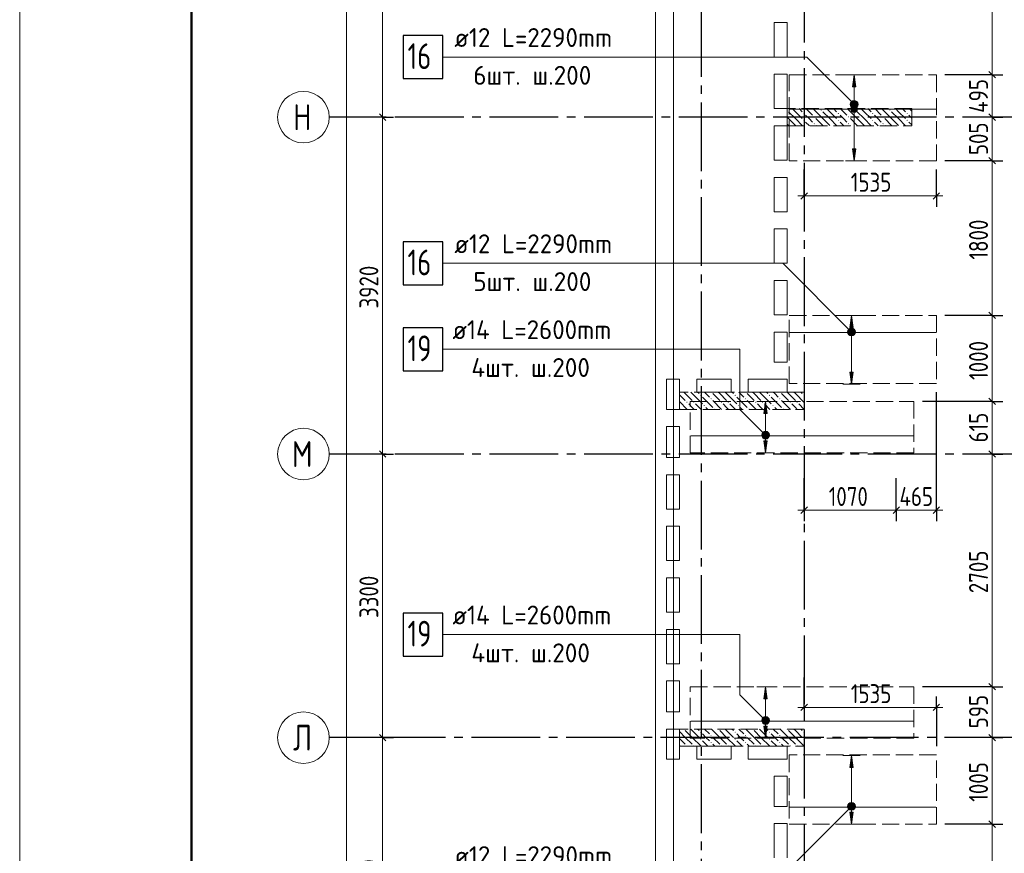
# Model space of a CAD drawing. Header units: millimetres. Extents: x 0 to 43617, y 0 to 59400.
# Tile 17 of 25: x 0 to 11451, y 37684 to 47385. Entities that reach past the tile are written whole.
import ezdxf

# ---------------------------------------------------------------- set-up
doc = ezdxf.new("R2010")
doc.units = ezdxf.units.MM
doc.linetypes.add('______2', pattern=[270, 200, -70])
doc.linetypes.add('______5', pattern=[1100, 800, -100, 100, -100])
for name, color, linetype, lineweight in [('Standard', 7, 'Continuous', 25), ('ДОП Верх по У', 7, 'Continuous', 25), ('ЖБ Перекрытие верхний уровень', 7, 'Continuous', 35), ('ЖБ Пилон', 7, 'Continuous', 35), ('Оси', 40, '______5', 18), ('Позиционная метка номер позиции', 7, 'Continuous', 13), ('Примечания', 7, 'Continuous', 25)]:
    doc.layers.add(name, color=color, linetype=linetype, lineweight=lineweight)
doc.styles.add('GOST 2.304-81', font='txt')
doc.styles.add('ISOCPEUR', font='txt')

msp = doc.modelspace()

# ---------------------------------------------------------------- hatches: boundary and pattern name
at = {"layer": 'ДОП Верх по У', "linetype": 'Continuous', "lineweight": 13, "transparency": 33554687}
for points in [[(9725, 46603), (9705, 46743), (9685, 46603)], [(9686, 46375), (9724, 46375), (9705, 46381)], [(9667, 46343), (9742, 46343), (9737, 46362)], [(9667, 46343), (9737, 46362), (9673, 46362)], [(9673, 46324), (9742, 46343), (9667, 46343)], [(9673, 46362), (9737, 46362), (9724, 46375)], [(9673, 46362), (9724, 46375), (9686, 46375)], [(9673, 46324), (9737, 46324), (9742, 46343)], [(9686, 46311), (9737, 46324), (9673, 46324)], [(9686, 46311), (9724, 46311), (9737, 46324)], [(9724, 46311), (9686, 46311), (9705, 46306)], [(9694, 43803), (9674, 43943), (9654, 43803)], [(9636, 43743), (9711, 43743), (9706, 43762)], [(9636, 43743), (9706, 43762), (9642, 43762)], [(9642, 43762), (9706, 43762), (9693, 43775)], [(9642, 43762), (9693, 43775), (9655, 43775)], [(9655, 43775), (9693, 43775), (9674, 43781)], [(9642, 43724), (9711, 43743), (9636, 43743)], [(9642, 43724), (9706, 43724), (9711, 43743)], [(9655, 43711), (9706, 43724), (9642, 43724)], [(9655, 43711), (9693, 43711), (9706, 43724)], [(9693, 43711), (9655, 43711), (9674, 43706)], [(8695, 42803), (8675, 42943), (8655, 42803)], [(8637, 42543), (8712, 42543), (8707, 42562)], [(8637, 42543), (8707, 42562), (8642, 42562)], [(8642, 42524), (8712, 42543), (8637, 42543)], [(8642, 42562), (8707, 42562), (8693, 42575)], [(8642, 42562), (8693, 42575), (8656, 42575)], [(8642, 42524), (8707, 42524), (8712, 42543)], [(8656, 42511), (8707, 42524), (8642, 42524)], [(8656, 42575), (8693, 42575), (8675, 42581)], [(8656, 42511), (8693, 42511), (8707, 42524)], [(8693, 42511), (8656, 42511), (8675, 42506)], [(8695, 39483), (8675, 39623), (8655, 39483)], [(8637, 39223), (8712, 39223), (8707, 39242)], [(8637, 39223), (8707, 39242), (8642, 39242)], [(8642, 39204), (8712, 39223), (8637, 39223)], [(8642, 39242), (8707, 39242), (8693, 39255)], [(8642, 39242), (8693, 39255), (8656, 39255)], [(8642, 39204), (8707, 39204), (8712, 39223)], [(8656, 39191), (8707, 39204), (8642, 39204)], [(8656, 39255), (8693, 39255), (8675, 39261)], [(8656, 39191), (8693, 39191), (8707, 39204)], [(8693, 39191), (8656, 39191), (8675, 39186)], [(9694, 38683), (9674, 38823), (9654, 38683)], [(9642, 38242), (9706, 38242), (9693, 38255)], [(9642, 38242), (9693, 38255), (9655, 38255)], [(9655, 38255), (9693, 38255), (9674, 38261)], [(9636, 38223), (9711, 38223), (9706, 38242)], [(9636, 38223), (9706, 38242), (9642, 38242)], [(9642, 38204), (9711, 38223), (9636, 38223)], [(9642, 38204), (9706, 38204), (9711, 38223)], [(9655, 38191), (9706, 38204), (9642, 38204)], [(9655, 38191), (9693, 38191), (9706, 38204)], [(9693, 38191), (9655, 38191), (9674, 38186)]]:
    msp.add_hatch(color=7, dxfattribs=at).paths.add_polyline_path(points)
for points in [[(9725, 45883), (9705, 45743), (9685, 45883)], [(9694, 43283), (9674, 43143), (9654, 43283)], [(8695, 42483), (8675, 42343), (8655, 42483)], [(8695, 39163), (8675, 39023), (8655, 39163)], [(9694, 38163), (9674, 38023), (9654, 38163)]]:
    msp.add_hatch(color=7, dxfattribs=at).paths.add_polyline_path(points, flags=16)
at = {"layer": 'ЖБ Пилон', "linetype": 'Continuous', "lineweight": 18, "transparency": 33554687}
for points in [[(8924, 46337), (8927, 46333), (8924, 46330)], [(9114, 46293), (9121, 46300), (9127, 46293), (9121, 46287)], [(9314, 46333), (9321, 46340), (9327, 46333), (9321, 46327)], [(9514, 46293), (9521, 46300), (9527, 46293), (9521, 46287)], [(9714, 46333), (9721, 46340), (9727, 46333), (9721, 46327)], [(9914, 46293), (9921, 46300), (9927, 46293), (9921, 46287)], [(10114, 46333), (10121, 46340), (10127, 46333), (10121, 46327)], [(10314, 46293), (10321, 46300), (10327, 46293), (10321, 46287)], [(9114, 46213), (9121, 46220), (9127, 46213), (9121, 46207)], [(9234, 46253), (9241, 46260), (9247, 46253), (9241, 46247)], [(9234, 46173), (9241, 46180), (9247, 46173), (9241, 46167)], [(9514, 46213), (9521, 46220), (9527, 46213), (9521, 46207)], [(9634, 46253), (9641, 46260), (9647, 46253), (9641, 46247)], [(9634, 46173), (9641, 46180), (9647, 46173), (9641, 46167)], [(9914, 46213), (9921, 46220), (9927, 46213), (9921, 46207)], [(10034, 46253), (10041, 46260), (10047, 46253), (10041, 46247)], [(10034, 46173), (10041, 46180), (10047, 46173), (10041, 46167)], [(10314, 46213), (10321, 46220), (10327, 46213), (10321, 46207)], [(7914, 43013), (7921, 43020), (7927, 43013), (7921, 43007)], [(8034, 42973), (8041, 42980), (8047, 42973), (8041, 42967)], [(8044, 43050), (8041, 43047), (8038, 43050)], [(8314, 43013), (8321, 43020), (8327, 43013), (8321, 43007)], [(8434, 42973), (8441, 42980), (8447, 42973), (8441, 42967)], [(8444, 43050), (8441, 43047), (8438, 43050)], [(8714, 43013), (8721, 43020), (8727, 43013), (8721, 43007)], [(8834, 42973), (8841, 42980), (8847, 42973), (8841, 42967)], [(8844, 43050), (8841, 43047), (8838, 43050)], [(9114, 43013), (9121, 43020), (9124, 43017), (9124, 43010), (9121, 43007)], [(7674, 42853), (7681, 42860), (7687, 42853), (7684, 42850), (7678, 42850)], [(7754, 42933), (7761, 42940), (7767, 42933), (7761, 42927)], [(7834, 42933), (7841, 42940), (7847, 42933), (7841, 42927)], [(7954, 42893), (7961, 42900), (7967, 42893), (7961, 42887)], [(8074, 42853), (8081, 42860), (8087, 42853), (8084, 42850), (8078, 42850)], [(8154, 42933), (8161, 42940), (8167, 42933), (8161, 42927)], [(8234, 42933), (8241, 42940), (8247, 42933), (8241, 42927)], [(8354, 42893), (8361, 42900), (8367, 42893), (8361, 42887)], [(8474, 42853), (8481, 42860), (8487, 42853), (8484, 42850), (8478, 42850)], [(8554, 42933), (8561, 42940), (8567, 42933), (8561, 42927)], [(8634, 42933), (8641, 42940), (8647, 42933), (8641, 42927)], [(8754, 42893), (8761, 42900), (8767, 42893), (8761, 42887)], [(8874, 42853), (8881, 42860), (8887, 42853), (8884, 42850), (8878, 42850)], [(8954, 42933), (8961, 42940), (8967, 42933), (8961, 42927)], [(9034, 42933), (9041, 42940), (9047, 42933), (9041, 42927)], [(7724, 39130), (7721, 39127), (7718, 39130)], [(7914, 39093), (7921, 39100), (7927, 39093), (7921, 39087)], [(8034, 39053), (8041, 39060), (8047, 39053), (8041, 39047)], [(8124, 39130), (8121, 39127), (8118, 39130)], [(8314, 39093), (8321, 39100), (8327, 39093), (8321, 39087)], [(8434, 39053), (8441, 39060), (8447, 39053), (8441, 39047)], [(8524, 39130), (8521, 39127), (8518, 39130)], [(8714, 39093), (8721, 39100), (8727, 39093), (8721, 39087)], [(8834, 39053), (8841, 39060), (8847, 39053), (8841, 39047)], [(8924, 39130), (8921, 39127), (8918, 39130)], [(9114, 39093), (9121, 39100), (9124, 39097), (9124, 39090), (9121, 39087)], [(7754, 38933), (7761, 38940), (7767, 38933), (7764, 38930), (7758, 38930)], [(7834, 38933), (7841, 38940), (7847, 38933), (7844, 38930), (7838, 38930)], [(7914, 39013), (7921, 39020), (7927, 39013), (7921, 39007)], [(8034, 38973), (8041, 38980), (8047, 38973), (8041, 38967)], [(8154, 38933), (8161, 38940), (8167, 38933), (8164, 38930), (8158, 38930)], [(8234, 38933), (8241, 38940), (8247, 38933), (8244, 38930), (8238, 38930)], [(8314, 39013), (8321, 39020), (8327, 39013), (8321, 39007)], [(8434, 38973), (8441, 38980), (8447, 38973), (8441, 38967)], [(8554, 38933), (8561, 38940), (8567, 38933), (8564, 38930), (8558, 38930)], [(8634, 38933), (8641, 38940), (8647, 38933), (8644, 38930), (8638, 38930)], [(8714, 39013), (8721, 39020), (8727, 39013), (8721, 39007)], [(8834, 38973), (8841, 38980), (8847, 38973), (8841, 38967)], [(8954, 38933), (8961, 38940), (8967, 38933), (8964, 38930), (8958, 38930)], [(9034, 38933), (9041, 38940), (9047, 38933), (9044, 38930), (9038, 38930)], [(9114, 39013), (9121, 39020), (9124, 39017), (9124, 39010), (9121, 39007)]]:
    msp.add_hatch(color=7, dxfattribs=at).paths.add_polyline_path(points, flags=16)
at = {"layer": 'Позиционная метка номер позиции', "linetype": 'Continuous', "lineweight": 13, "transparency": 33554687}
for points in [[(9662, 46411), (9694, 46443), (9673, 46432)], [(9694, 46443), (9662, 46411), (9662, 46389)], [(9694, 46443), (9662, 46389), (9716, 46443)], [(9716, 46443), (9662, 46389), (9673, 46368)], [(9716, 46443), (9673, 46368), (9737, 46432)], [(9737, 46432), (9673, 46368), (9694, 46357)], [(9737, 46432), (9694, 46357), (9748, 46411)], [(9748, 46411), (9694, 46357), (9716, 46357)], [(9748, 46411), (9716, 46357), (9748, 46389)], [(9748, 46389), (9716, 46357), (9737, 46368)], [(9631, 43761), (9663, 43793), (9642, 43782)], [(9663, 43793), (9631, 43761), (9631, 43739)], [(9663, 43793), (9631, 43739), (9685, 43793)], [(9685, 43793), (9631, 43739), (9642, 43718)], [(9685, 43793), (9642, 43718), (9706, 43782)], [(9706, 43782), (9642, 43718), (9663, 43707)], [(9706, 43782), (9663, 43707), (9717, 43761)], [(9717, 43761), (9663, 43707), (9685, 43707)], [(9717, 43761), (9685, 43707), (9717, 43739)], [(9717, 43739), (9685, 43707), (9706, 43718)], [(8643, 42518), (8686, 42593), (8631, 42539)], [(8631, 42539), (8686, 42593), (8663, 42593)], [(8631, 42539), (8663, 42593), (8631, 42561)], [(8631, 42561), (8663, 42593), (8643, 42582)], [(8643, 42518), (8707, 42582), (8686, 42593)], [(8663, 42507), (8707, 42582), (8643, 42518)], [(8663, 42507), (8718, 42561), (8707, 42582)], [(8686, 42507), (8718, 42561), (8663, 42507)], [(8686, 42507), (8718, 42539), (8718, 42561)], [(8718, 42539), (8686, 42507), (8707, 42518)], [(8643, 39198), (8686, 39273), (8631, 39219)], [(8631, 39219), (8686, 39273), (8663, 39273)], [(8631, 39219), (8663, 39273), (8631, 39241)], [(8631, 39241), (8663, 39273), (8643, 39262)], [(8643, 39198), (8707, 39262), (8686, 39273)], [(8663, 39187), (8707, 39262), (8643, 39198)], [(8663, 39187), (8718, 39241), (8707, 39262)], [(8686, 39187), (8718, 39241), (8663, 39187)], [(8686, 39187), (8718, 39219), (8718, 39241)], [(8718, 39219), (8686, 39187), (8707, 39198)], [(9631, 38241), (9706, 38198), (9642, 38262)], [(9642, 38262), (9717, 38219), (9663, 38273)], [(9642, 38262), (9706, 38198), (9717, 38219)], [(9663, 38273), (9717, 38219), (9717, 38241)], [(9663, 38273), (9717, 38241), (9685, 38273)], [(9685, 38273), (9717, 38241), (9706, 38262)], [(9631, 38219), (9685, 38187), (9631, 38241)], [(9631, 38241), (9685, 38187), (9706, 38198)], [(9663, 38187), (9631, 38219), (9642, 38198)], [(9631, 38219), (9663, 38187), (9685, 38187)]]:
    msp.add_hatch(color=7, dxfattribs=at).paths.add_polyline_path(points)

# ---------------------------------------------------------------- linework, layer by layer
at = {"layer": 'Standard', "color": 7, "linetype": 'Continuous', "lineweight": 13, "transparency": 33554687}
for p, q in [((4221, 46250), (4221, 50170)), ((11311, 48543), (11311, 46743)), ((11311, 46743), (11311, 46250)), ((4221, 42330), (4221, 46250)), ((11311, 46250), (11311, 45743)), ((11311, 45743), (11311, 43943)), ((9124, 45333), (9049, 45333)), ((9124, 45333), (10661, 45333)), ((10661, 45333), (10736, 45333)), ((11311, 43943), (11311, 42943)), ((11311, 42943), (11311, 42330)), ((4221, 39030), (4221, 42330)), ((11311, 42330), (11311, 39623)), ((9124, 41676), (9049, 41676)), ((9124, 41676), (10194, 41676)), ((10194, 41676), (10661, 41676)), ((10661, 41676), (10736, 41676)), ((11311, 39623), (11311, 39030)), ((9124, 39382), (9049, 39382)), ((9124, 39382), (10661, 39382)), ((10661, 39382), (10736, 39382)), ((4221, 35730), (4221, 39030)), ((11311, 39030), (11311, 38023)), ((11311, 38023), (11311, 36223))]:
    msp.add_line(p, q, dxfattribs=at)
at = {"layer": 'Standard', "color": 251, "linetype": 'Continuous', "lineweight": -3, "true_color": 0x656565, "transparency": 33554687}
for p, q in [((11311, 46743), (11186, 46743)), ((11311, 46743), (11436, 46743)), ((4221, 46250), (4096, 46250)), ((4221, 46250), (4346, 46250)), ((11311, 46250), (11186, 46250)), ((11311, 46250), (11436, 46250)), ((11311, 45743), (11186, 45743)), ((11311, 45743), (11436, 45743)), ((9124, 45333), (9124, 45643)), ((10661, 45333), (10661, 45643)), ((9124, 45333), (9124, 45458)), ((10661, 45333), (10661, 45458)), ((9124, 45333), (9124, 45208)), ((10661, 45333), (10661, 45208)), ((11311, 43943), (11186, 43943)), ((11311, 43943), (11436, 43943)), ((11311, 42943), (11186, 42943)), ((11311, 42943), (11436, 42943)), ((4221, 42330), (4096, 42330)), ((4221, 42330), (4346, 42330)), ((11311, 42330), (11186, 42330)), ((11311, 42330), (11436, 42330)), ((9124, 41676), (9124, 42050)), ((9124, 41676), (9124, 41801)), ((10194, 41676), (10194, 41801)), ((10661, 41676), (10661, 41801)), ((9124, 41676), (9124, 41551)), ((10194, 41676), (10194, 41551)), ((10661, 41676), (10661, 41551)), ((9124, 39382), (9124, 39730)), ((11311, 39623), (11186, 39623)), ((11311, 39623), (11436, 39623)), ((9124, 39382), (9124, 39507)), ((10661, 39382), (10661, 39507)), ((9124, 39382), (9124, 39257)), ((10661, 39382), (10661, 39257)), ((10661, 39382), (10661, 38930)), ((4221, 39030), (4096, 39030)), ((4221, 39030), (4346, 39030)), ((11311, 39030), (11186, 39030)), ((11311, 39030), (11436, 39030)), ((11311, 38023), (11186, 38023)), ((11311, 38023), (11436, 38023))]:
    msp.add_line(p, q, dxfattribs=at)
at = {"layer": 'Standard', "color": 7, "linetype": 'Continuous', "lineweight": 25, "transparency": 33554687}
for p, q in [((11273, 46781), (11348, 46706)), ((4258, 46213), (4183, 46288)), ((11273, 46288), (11348, 46213)), ((11273, 45781), (11348, 45706)), ((9086, 45296), (9161, 45371)), ((10623, 45296), (10698, 45371)), ((11273, 43981), (11348, 43906)), ((11273, 42981), (11348, 42906)), ((4258, 42293), (4183, 42368)), ((11273, 42368), (11348, 42293)), ((9086, 41639), (9161, 41714)), ((10157, 41639), (10231, 41714)), ((10623, 41639), (10698, 41714)), ((11273, 39661), (11348, 39586)), ((9086, 39344), (9161, 39419)), ((10623, 39344), (10698, 39419)), ((4258, 38993), (4183, 39068)), ((11273, 39068), (11348, 38993)), ((11273, 38061), (11348, 37986))]:
    msp.add_line(p, q, dxfattribs=at)
at = {"layer": 'Standard', "color": 7, "linetype": 'Continuous', "lineweight": 13, "transparency": 33554687}
msp.add_lwpolyline([(0, 0), (42000, 0), (42000, 59400), (0, 59400), (0, 0)], close=True, dxfattribs=at)
at = {"layer": 'Standard', "color": 7, "linetype": 'Continuous', "lineweight": 50, "transparency": 33554687}
msp.add_lwpolyline([(2000, 58900), (41500, 58900), (41500, 500), (2000, 500), (2000, 58900)], close=True, dxfattribs=at)
at = {"layer": 'Standard', "color": 7, "linetype": 'Continuous', "lineweight": 13, "transparency": 33554687}
msp.add_lwpolyline([(3802, 10630), (3802, 33448), (3802, 33448), (3802, 57120)], dxfattribs=at)
at = {"layer": 'Standard', "color": 254, "linetype": 'Continuous', "lineweight": 13, "true_color": 0xc4c4ff, "transparency": 33554687}
msp.add_lwpolyline([(7605, 10311), (32674, 10311), (32674, 57020), (7605, 57020), (7605, 10311)], dxfattribs=at)
at = {"layer": 'Standard', "color": 251, "linetype": 'Continuous', "lineweight": -3, "true_color": 0x656565, "transparency": 33554687}
for points in [[(11311, 46743), (11294, 46743), (11294, 46743), (11294, 46743), (11294, 46743), (11294, 46743), (11294, 46743), (11294, 46743), (11294, 46743), (11294, 46743), (11294, 46743), (11294, 46743), (11294, 46743), (11294, 46743), (11294, 46743), (11294, 46743), (11294, 46743), (11294, 46743), (11294, 46743), (11294, 46743), (11294, 46743), (11294, 46743), (11294, 46743), (11294, 46743), (11294, 46743), (11294, 46743), (11294, 46743), (11294, 46743), (11294, 46743), (11294, 46743), (11294, 46743), (11294, 46743), (11294, 46743), (11294, 46743), (11294, 46743), (11294, 46743), (11294, 46743), (11294, 46743), (11294, 46743), (11294, 46743), (11294, 46743), (11294, 46743), (11294, 46743), (11294, 46743), (11294, 46743), (10761, 46743)], [(4221, 46250), (4204, 46250), (4204, 46250), (4204, 46250), (4204, 46250), (4204, 46250), (4204, 46250), (4204, 46250), (4204, 46250), (3700, 46250)], [(11311, 46250), (11294, 46250), (11294, 46250), (11294, 46250), (11294, 46250), (11294, 46250), (11294, 46250), (11294, 46250), (11294, 46250), (11294, 46250), (11294, 46250), (11294, 46250), (11294, 46250), (11294, 46250), (11294, 46250), (11294, 46250), (11294, 46250), (11294, 46250), (11294, 46250), (11294, 46250), (11294, 46250), (11294, 46250), (11294, 46250), (11294, 46250), (11294, 46250), (11294, 46250), (11294, 46250), (11294, 46250), (11294, 46250), (11294, 46250), (11294, 46250), (11294, 46250), (11294, 46250), (11294, 46250), (11294, 46250), (11294, 46250), (11294, 46250), (11294, 46250), (11294, 46250), (11294, 46250), (11294, 46250), (11294, 46250), (11294, 46250), (11041, 46250)], [(11311, 45743), (11294, 45743), (11294, 45743), (11294, 45743), (11294, 45743), (11294, 45743), (11294, 45743), (11294, 45743), (11294, 45743), (11294, 45743), (11294, 45743), (11294, 45743), (11294, 45743), (11294, 45743), (11294, 45743), (11294, 45743), (11294, 45743), (11294, 45743), (11294, 45743), (11294, 45743), (11294, 45743), (11294, 45743), (11294, 45743), (11294, 45743), (11294, 45743), (11294, 45743), (11294, 45743), (11294, 45743), (11294, 45743), (11294, 45743), (11294, 45743), (11294, 45743), (11294, 45743), (11294, 45743), (11294, 45743), (11294, 45743), (11294, 45743), (11294, 45743), (11294, 45743), (11294, 45743), (11294, 45743), (10761, 45743)], [(11311, 43943), (11294, 43943), (11294, 43943), (11294, 43943), (11294, 43943), (11294, 43943), (11294, 43943), (11294, 43943), (11294, 43943), (11294, 43943), (11294, 43943), (11294, 43943), (11294, 43943), (11294, 43943), (11294, 43943), (11294, 43943), (11294, 43943), (11294, 43943), (11294, 43943), (11294, 43943), (11294, 43943), (11294, 43943), (11294, 43943), (11294, 43943), (11294, 43943), (11294, 43943), (11294, 43943), (11294, 43943), (11294, 43943), (11294, 43943), (11294, 43943), (11294, 43943), (11294, 43943), (11294, 43943), (11294, 43943), (11294, 43943), (11294, 43943), (11294, 43943), (11294, 43943), (10761, 43943)], [(11311, 42943), (11294, 42943), (11294, 42943), (11294, 42943), (11294, 42943), (11294, 42943), (11294, 42943), (11294, 42943), (11294, 42943), (11294, 42943), (11294, 42943), (11294, 42943), (11294, 42943), (11294, 42943), (11294, 42943), (11294, 42943), (11294, 42943), (11294, 42943), (11294, 42943), (11294, 42943), (11294, 42943), (11294, 42943), (11294, 42943), (11294, 42943), (11294, 42943), (11294, 42943), (11294, 42943), (11294, 42943), (11294, 42943), (11294, 42943), (11294, 42943), (11294, 42943), (11294, 42943), (11294, 42943), (11294, 42943), (11294, 42943), (11294, 42943), (10499, 42943)], [(10661, 41676), (10661, 42391), (10661, 42391), (10661, 43050)], [(4221, 42330), (4204, 42330), (4204, 42330), (4204, 42330), (4204, 42330), (4204, 42330), (4204, 42330), (4204, 42330), (4204, 42330), (4204, 42330), (4204, 42330), (3700, 42330)], [(11311, 42330), (11294, 42330), (11294, 42330), (11294, 42330), (11294, 42330), (11294, 42330), (11294, 42330), (11294, 42330), (11294, 42330), (11294, 42330), (11294, 42330), (11294, 42330), (11294, 42330), (11294, 42330), (11294, 42330), (11294, 42330), (11294, 42330), (11294, 42330), (11294, 42330), (11294, 42330), (11294, 42330), (11294, 42330), (11294, 42330), (11294, 42330), (11294, 42330), (11294, 42330), (11294, 42330), (11294, 42330), (11294, 42330), (11294, 42330), (11294, 42330), (11294, 42330), (11294, 42330), (11294, 42330), (11294, 42330), (11139, 42330)], [(10194, 41676), (10194, 41693), (10194, 41693), (10194, 42050)], [(11311, 39623), (11294, 39623), (11294, 39623), (11294, 39623), (11294, 39623), (11294, 39623), (11294, 39623), (11294, 39623), (11294, 39623), (11294, 39623), (11294, 39623), (11294, 39623), (11294, 39623), (11294, 39623), (11294, 39623), (11294, 39623), (11294, 39623), (11294, 39623), (11294, 39623), (11294, 39623), (11294, 39623), (11294, 39623), (11294, 39623), (11294, 39623), (11294, 39623), (11294, 39623), (11294, 39623), (11294, 39623), (11294, 39623), (11294, 39623), (11294, 39623), (11294, 39623), (11294, 39623), (10499, 39623)], [(4221, 39030), (4204, 39030), (4204, 39030), (4204, 39030), (4204, 39030), (4204, 39030), (4204, 39030), (4204, 39030), (4204, 39030), (4204, 39030), (4204, 39030), (4204, 39030), (4204, 39030), (3700, 39030)], [(11311, 39030), (11294, 39030), (11294, 39030), (11294, 39030), (11294, 39030), (11294, 39030), (11294, 39030), (11294, 39030), (11294, 39030), (11294, 39030), (11294, 39030), (11294, 39030), (11294, 39030), (11294, 39030), (11294, 39030), (11294, 39030), (11294, 39030), (11294, 39030), (11294, 39030), (11294, 39030), (11294, 39030), (11294, 39030), (11294, 39030), (11294, 39030), (11294, 39030), (11294, 39030), (11294, 39030), (11294, 39030), (11294, 39030), (11294, 39030), (11294, 39030), (11056, 39030)], [(11311, 38023), (11294, 38023), (11294, 38023), (11294, 38023), (11294, 38023), (11294, 38023), (11294, 38023), (11294, 38023), (11294, 38023), (11294, 38023), (11294, 38023), (11294, 38023), (11294, 38023), (11294, 38023), (11294, 38023), (11294, 38023), (11294, 38023), (11294, 38023), (11294, 38023), (11294, 38023), (11294, 38023), (11294, 38023), (11294, 38023), (11294, 38023), (11294, 38023), (11294, 38023), (11294, 38023), (11294, 38023), (11294, 38023), (10761, 38023)]]:
    msp.add_lwpolyline(points, dxfattribs=at)
at = {"layer": 'ДОП Верх по У', "color": 7, "linetype": 'Continuous', "lineweight": 13, "transparency": 33554687}
for p, q in [((5035, 46950), (7121, 46950)), ((5035, 44550), (7121, 44550)), ((5013, 43550), (7121, 43550)), ((5013, 40230), (7121, 40230))]:
    msp.add_line(p, q, dxfattribs=at)
at = {"layer": 'ДОП Верх по У', "color": 251, "linetype": 'Continuous', "lineweight": 13, "true_color": 0x494949, "transparency": 33554687}
for p, q in [((9705, 46743), (9605, 46743)), ((9705, 46743), (9685, 46603)), ((9725, 46603), (9705, 46743)), ((9705, 46743), (9805, 46743)), ((9705, 46743), (9705, 46743)), ((9685, 46603), (9725, 46603)), ((9705, 46373), (9705, 46603)), ((9667, 46343), (9667, 46343)), ((9705, 45883), (9705, 46313)), ((9742, 46343), (9742, 46343)), ((9705, 45743), (9685, 45883)), ((9685, 45883), (9725, 45883)), ((9725, 45883), (9705, 45743)), ((9705, 45743), (9605, 45743)), ((9705, 45743), (9805, 45743)), ((9705, 45743), (9705, 45743)), ((9674, 43943), (9574, 43943)), ((9674, 43943), (9654, 43803)), ((9694, 43803), (9674, 43943)), ((9674, 43943), (9774, 43943)), ((9674, 43943), (9674, 43943)), ((9654, 43803), (9694, 43803)), ((9674, 43773), (9674, 43803)), ((9636, 43743), (9636, 43743)), ((9674, 43283), (9674, 43713)), ((9711, 43743), (9711, 43743)), ((9674, 43143), (9654, 43283)), ((9654, 43283), (9694, 43283)), ((9694, 43283), (9674, 43143)), ((9674, 43143), (9574, 43143)), ((9674, 43143), (9774, 43143)), ((9674, 43143), (9674, 43143)), ((8675, 42943), (8575, 42943)), ((8675, 42943), (8655, 42803)), ((8695, 42803), (8675, 42943)), ((8675, 42943), (8775, 42943)), ((8675, 42943), (8675, 42943)), ((8655, 42803), (8695, 42803)), ((8675, 42573), (8675, 42803)), ((8637, 42543), (8637, 42543)), ((8675, 42483), (8675, 42513)), ((8712, 42543), (8712, 42543)), ((8675, 42343), (8655, 42483)), ((8655, 42483), (8695, 42483)), ((8695, 42483), (8675, 42343)), ((8675, 42343), (8575, 42343)), ((8675, 42343), (8775, 42343)), ((8675, 42343), (8675, 42343)), ((8675, 39623), (8575, 39623)), ((8675, 39623), (8655, 39483)), ((8695, 39483), (8675, 39623)), ((8675, 39623), (8775, 39623)), ((8675, 39623), (8675, 39623)), ((8655, 39483), (8695, 39483)), ((8675, 39253), (8675, 39483)), ((8637, 39223), (8637, 39223)), ((8675, 39163), (8675, 39193)), ((8712, 39223), (8712, 39223)), ((8675, 39023), (8655, 39163)), ((8655, 39163), (8695, 39163)), ((8695, 39163), (8675, 39023)), ((8675, 39023), (8575, 39023)), ((8675, 39023), (8775, 39023)), ((8675, 39023), (8675, 39023)), ((9674, 38823), (9574, 38823)), ((9674, 38823), (9654, 38683)), ((9694, 38683), (9674, 38823)), ((9674, 38823), (9774, 38823)), ((9674, 38823), (9674, 38823)), ((9654, 38683), (9694, 38683)), ((9674, 38253), (9674, 38683)), ((9636, 38223), (9636, 38223)), ((9674, 38023), (9654, 38163)), ((9654, 38163), (9694, 38163)), ((9674, 38163), (9674, 38193)), ((9694, 38163), (9674, 38023)), ((9711, 38223), (9711, 38223)), ((9674, 38023), (9574, 38023)), ((9674, 38023), (9774, 38023)), ((9674, 38023), (9674, 38023))]:
    msp.add_line(p, q, dxfattribs=at)
at = {"layer": 'ДОП Верх по У', "color": 7, "linetype": 'Continuous', "lineweight": 18, "transparency": 33554687}
for p, q in [((10655, 46343), (8955, 46343)), ((10655, 43743), (8955, 43743)), ((10392, 42543), (7806, 42543)), ((10392, 39223), (7806, 39223)), ((10655, 38223), (8955, 38223))]:
    msp.add_line(p, q, dxfattribs=at)
at = {"layer": 'ДОП Верх по У', "color": 7, "linetype": 'Continuous', "lineweight": 25, "transparency": 33554687}
for points in [[(4461, 46700), (4921, 46700), (4921, 47200), (4461, 47200), (4461, 46700)], [(4461, 44300), (4921, 44300), (4921, 44800), (4461, 44800), (4461, 44300)], [(4461, 43300), (4921, 43300), (4921, 43800), (4461, 43800), (4461, 43300)], [(4461, 39980), (4921, 39980), (4921, 40480), (4461, 40480), (4461, 39980)]]:
    msp.add_lwpolyline(points, dxfattribs=at)
at = {"layer": 'ДОП Верх по У', "color": 251, "linetype": 'Continuous', "lineweight": 13, "true_color": 0x494949, "transparency": 33554687}
for centre in [(9705, 46343), (9674, 43743), (8675, 42543), (8675, 39223), (9674, 38223)]:
    msp.add_circle(centre, 37.5, dxfattribs=at)
at = {"layer": 'ЖБ Перекрытие верхний уровень', "color": 7, "linetype": 'Continuous', "lineweight": 18, "transparency": 33554687}
for p, q in [((7394, 57220), (7394, 33070)), ((8774, 46950), (8774, 47350)), ((8774, 47350), (8924, 47350)), ((8924, 47350), (8924, 46950)), ((8924, 46950), (8774, 46950)), ((8774, 46350), (8774, 46750)), ((8774, 46750), (8924, 46750)), ((8924, 46750), (8924, 46350)), ((8924, 46350), (8774, 46350)), ((8774, 45750), (8774, 46150)), ((8774, 46150), (8924, 46150)), ((8924, 46150), (8924, 45750)), ((8924, 45750), (8774, 45750)), ((8774, 45150), (8774, 45550)), ((8774, 45550), (8924, 45550)), ((8924, 45550), (8924, 45150)), ((8924, 45150), (8774, 45150)), ((8774, 44550), (8774, 44950)), ((8774, 44950), (8924, 44950)), ((8924, 44950), (8924, 44550)), ((8924, 44550), (8774, 44550)), ((8774, 43950), (8774, 44350)), ((8774, 44350), (8924, 44350)), ((8924, 44350), (8924, 43950)), ((8924, 43950), (8774, 43950)), ((8774, 43400), (8774, 43750)), ((8774, 43750), (8924, 43750)), ((8924, 43750), (8924, 43400)), ((8924, 43400), (8774, 43400)), ((7524, 42850), (7524, 43200)), ((7524, 43200), (7674, 43200)), ((7674, 43200), (7674, 42850)), ((7874, 43050), (7874, 43200)), ((7874, 43200), (8274, 43200)), ((8274, 43200), (8274, 43050)), ((8474, 43050), (8474, 43200)), ((8474, 43200), (8924, 43200)), ((8924, 43200), (8924, 43050)), ((8274, 43050), (7874, 43050)), ((8924, 43050), (8474, 43050)), ((7674, 42850), (7524, 42850)), ((7524, 42290), (7524, 42650)), ((7524, 42650), (7674, 42650)), ((7674, 42650), (7674, 42290)), ((7674, 42290), (7524, 42290)), ((7524, 42090), (7674, 42090)), ((7524, 41690), (7524, 42090)), ((7674, 42090), (7674, 41690)), ((7674, 41690), (7524, 41690)), ((7524, 41090), (7524, 41490)), ((7524, 41490), (7674, 41490)), ((7674, 41490), (7674, 41090)), ((7674, 41090), (7524, 41090)), ((7524, 40490), (7524, 40890)), ((7524, 40890), (7674, 40890)), ((7674, 40890), (7674, 40490)), ((7674, 40490), (7524, 40490)), ((7524, 39890), (7524, 40290)), ((7524, 40290), (7674, 40290)), ((7674, 40290), (7674, 39890)), ((7674, 39890), (7524, 39890)), ((7524, 39330), (7524, 39690)), ((7524, 39690), (7674, 39690)), ((7674, 39690), (7674, 39330)), ((7674, 39330), (7524, 39330)), ((7524, 38780), (7524, 39130)), ((7524, 39130), (7674, 39130)), ((7674, 39130), (7674, 38780)), ((7874, 38780), (7874, 38930)), ((7874, 38930), (8274, 38930)), ((8274, 38930), (8274, 38780)), ((8474, 38930), (8924, 38930)), ((8474, 38780), (8474, 38930)), ((8924, 38930), (8924, 38780)), ((7674, 38780), (7524, 38780)), ((8274, 38780), (7874, 38780)), ((8924, 38780), (8474, 38780)), ((8774, 38580), (8924, 38580)), ((8774, 38230), (8774, 38580)), ((8924, 38580), (8924, 38230)), ((8924, 38230), (8774, 38230)), ((8774, 37630), (8774, 38030)), ((8774, 38030), (8924, 38030)), ((8924, 38030), (8924, 37630))]:
    msp.add_line(p, q, dxfattribs=at)
at = {"layer": 'ЖБ Пилон', "color": 253, "linetype": '______2', "lineweight": 13, "true_color": 0xa0a0a0, "transparency": 33554687}
for p, q in [((10374, 46350), (8924, 46350)), ((8924, 46350), (8924, 46150)), ((10374, 46150), (10374, 46350)), ((8924, 46150), (10374, 46150)), ((9124, 43050), (7674, 43050)), ((7674, 43050), (7674, 42850)), ((9124, 42850), (9124, 43050)), ((7674, 42850), (9124, 42850)), ((9124, 39130), (7674, 39130)), ((7674, 39130), (7674, 38930)), ((9124, 38930), (9124, 39130)), ((7674, 38930), (9124, 38930))]:
    msp.add_line(p, q, dxfattribs=at)
at = {"layer": 'ЖБ Пилон', "color": 9, "linetype": 'Continuous', "lineweight": 18, "true_color": 0xc7c7c7, "transparency": 33554687}
for p, q in [((8941, 46313), (9021, 46233)), ((9021, 46313), (8984, 46350)), ((9021, 46313), (9101, 46233)), ((9064, 46350), (9101, 46313)), ((9181, 46233), (9141, 46273)), ((9144, 46350), (9221, 46273)), ((9341, 46233), (9224, 46350)), ((9341, 46313), (9421, 46233)), ((9421, 46313), (9384, 46350)), ((9421, 46313), (9501, 46233)), ((9464, 46350), (9501, 46313)), ((9581, 46233), (9541, 46273)), ((9544, 46350), (9621, 46273)), ((9741, 46233), (9624, 46350)), ((9741, 46313), (9821, 46233)), ((9821, 46313), (9784, 46350)), ((9821, 46313), (9901, 46233)), ((9864, 46350), (9901, 46313)), ((9981, 46233), (9941, 46273)), ((9944, 46350), (10021, 46273)), ((10141, 46233), (10024, 46350)), ((10141, 46313), (10221, 46233)), ((10221, 46313), (10184, 46350)), ((10221, 46313), (10301, 46233)), ((10264, 46350), (10301, 46313)), ((10374, 46240), (10341, 46273)), ((10344, 46350), (10374, 46320)), ((8941, 46233), (8924, 46250)), ((8924, 46170), (8941, 46153)), ((8941, 46233), (9021, 46153)), ((9021, 46233), (9104, 46150)), ((9141, 46193), (9184, 46150)), ((9221, 46193), (9181, 46233)), ((9261, 46233), (9341, 46153)), ((9261, 46153), (9264, 46150)), ((9341, 46233), (9421, 46153)), ((9421, 46233), (9504, 46150)), ((9541, 46193), (9584, 46150)), ((9621, 46193), (9581, 46233)), ((9661, 46233), (9741, 46153)), ((9661, 46153), (9664, 46150)), ((9741, 46233), (9821, 46153)), ((9821, 46233), (9904, 46150)), ((9941, 46193), (9984, 46150)), ((10021, 46193), (9981, 46233)), ((10061, 46233), (10141, 46153)), ((10061, 46153), (10064, 46150)), ((10141, 46233), (10221, 46153)), ((10221, 46233), (10304, 46150)), ((10341, 46193), (10374, 46160)), ((7674, 43020), (7741, 42953)), ((7741, 43033), (7724, 43050)), ((7741, 43033), (7821, 42953)), ((7804, 43050), (7821, 43033)), ((7821, 43033), (7941, 42913)), ((7884, 43050), (7901, 43033)), ((7941, 42993), (8061, 42873)), ((7981, 43033), (7964, 43050)), ((8021, 42993), (7981, 43033)), ((8061, 43033), (8141, 42953)), ((8061, 42953), (8164, 42850)), ((8141, 43033), (8124, 43050)), ((8141, 43033), (8221, 42953)), ((8204, 43050), (8221, 43033)), ((8221, 43033), (8341, 42913)), ((8284, 43050), (8301, 43033)), ((8341, 42993), (8461, 42873)), ((8381, 43033), (8364, 43050)), ((8421, 42993), (8381, 43033)), ((8461, 43033), (8541, 42953)), ((8461, 42953), (8564, 42850)), ((8541, 43033), (8524, 43050)), ((8541, 43033), (8621, 42953)), ((8604, 43050), (8621, 43033)), ((8621, 43033), (8741, 42913)), ((8684, 43050), (8701, 43033)), ((8741, 42993), (8861, 42873)), ((8781, 43033), (8764, 43050)), ((8821, 42993), (8781, 43033)), ((8861, 43033), (8941, 42953)), ((8861, 42953), (8964, 42850)), ((8941, 43033), (8924, 43050)), ((8941, 43033), (9021, 42953)), ((9004, 43050), (9021, 43033)), ((9021, 43033), (9124, 42930)), ((9084, 43050), (9101, 43033)), ((7674, 42940), (7764, 42850)), ((7821, 42873), (7781, 42913)), ((7844, 42850), (7821, 42873)), ((7861, 42913), (7924, 42850)), ((7981, 42873), (8004, 42850)), ((8221, 42873), (8181, 42913)), ((8244, 42850), (8221, 42873)), ((8261, 42913), (8324, 42850)), ((8381, 42873), (8404, 42850)), ((8621, 42873), (8581, 42913)), ((8644, 42850), (8621, 42873)), ((8661, 42913), (8724, 42850)), ((8781, 42873), (8804, 42850)), ((9021, 42873), (8981, 42913)), ((9044, 42850), (9021, 42873)), ((9061, 42913), (9124, 42850)), ((7741, 39033), (7674, 39100)), ((7741, 39113), (7821, 39033)), ((7821, 39113), (7804, 39130)), ((7821, 39113), (7901, 39033)), ((7884, 39130), (7901, 39113)), ((7981, 39033), (7941, 39073)), ((7964, 39130), (8021, 39073)), ((8141, 39033), (8044, 39130)), ((8141, 39113), (8221, 39033)), ((8221, 39113), (8204, 39130)), ((8221, 39113), (8301, 39033)), ((8284, 39130), (8301, 39113)), ((8381, 39033), (8341, 39073)), ((8364, 39130), (8421, 39073)), ((8541, 39033), (8444, 39130)), ((8541, 39113), (8621, 39033)), ((8621, 39113), (8604, 39130)), ((8621, 39113), (8701, 39033)), ((8684, 39130), (8701, 39113)), ((8781, 39033), (8741, 39073)), ((8764, 39130), (8821, 39073)), ((8941, 39033), (8844, 39130)), ((8941, 39113), (9021, 39033)), ((9021, 39113), (9004, 39130)), ((9021, 39113), (9101, 39033)), ((9084, 39130), (9101, 39113)), ((7674, 39020), (7741, 38953)), ((7674, 38940), (7684, 38930)), ((7741, 39033), (7821, 38953)), ((7821, 39033), (7924, 38930)), ((7941, 38993), (8004, 38930)), ((8021, 38993), (7981, 39033)), ((8061, 39033), (8141, 38953)), ((8061, 38953), (8084, 38930)), ((8141, 39033), (8221, 38953)), ((8221, 39033), (8324, 38930)), ((8341, 38993), (8404, 38930)), ((8421, 38993), (8381, 39033)), ((8461, 39033), (8541, 38953)), ((8461, 38953), (8484, 38930)), ((8541, 39033), (8621, 38953)), ((8621, 39033), (8724, 38930)), ((8741, 38993), (8804, 38930)), ((8821, 38993), (8781, 39033)), ((8861, 39033), (8941, 38953)), ((8861, 38953), (8884, 38930)), ((8941, 39033), (9021, 38953)), ((9021, 39033), (9124, 38930))]:
    msp.add_line(p, q, dxfattribs=at)
at = {"layer": 'Оси', "color": 8, "linetype": '______5', "lineweight": -3, "transparency": 33554687}
for p, q in [((9124, 57820), (9124, 7100)), ((7924, 57420), (7924, 7100)), ((22764, 46250), (3600, 46250)), ((22764, 42330), (3600, 42330)), ((22554, 39030), (3600, 39030))]:
    msp.add_line(p, q, dxfattribs=at)
at = {"layer": 'Оси', "color": 7, "linetype": 'Continuous', "lineweight": 13, "transparency": 33554687}
for centre in [(3300, 46250), (3300, 42330), (3300, 39030)]:
    msp.add_circle(centre, 300, dxfattribs=at)
at = {"layer": 'Позиционная метка номер позиции', "color": 7, "linetype": 'Continuous', "lineweight": 13, "transparency": 33554687}
for p, q in [((9673, 46432), (9673, 46432)), ((9737, 46432), (9737, 46432)), ((9673, 46368), (9673, 46368)), ((9737, 46368), (9737, 46368)), ((9642, 43782), (9642, 43782)), ((9706, 43782), (9706, 43782)), ((9642, 43718), (9642, 43718)), ((9706, 43718), (9706, 43718)), ((8643, 42582), (8643, 42582)), ((8643, 42518), (8643, 42518)), ((8707, 42582), (8707, 42582)), ((8707, 42518), (8707, 42518)), ((8643, 39262), (8643, 39262)), ((8643, 39198), (8643, 39198)), ((8707, 39262), (8707, 39262)), ((8707, 39198), (8707, 39198)), ((9642, 38262), (9642, 38262)), ((9706, 38262), (9706, 38262)), ((9642, 38198), (9642, 38198)), ((9706, 38198), (9706, 38198))]:
    msp.add_line(p, q, dxfattribs=at)
for points in [[(4921, 46950), (9155, 46950), (9705, 46400)], [(4921, 44550), (8874, 44550), (9674, 43750)], [(8675, 42550), (8375, 42850), (8375, 43550), (4921, 43550)], [(8675, 39230), (8375, 39530), (8375, 40230), (4921, 40230)], [(4921, 37430), (8874, 37430), (9674, 38230)]]:
    msp.add_lwpolyline(points, dxfattribs=at)
for centre in [(9705, 46400), (9674, 43750), (8675, 42550), (8675, 39230), (9674, 38230)]:
    msp.add_circle(centre, 45, dxfattribs=at)
at = {"layer": 'Примечания', "color": 7, "linetype": '______2', "lineweight": 18, "transparency": 33554687}
for p, q in [((8949, 46743), (10661, 46743)), ((8949, 45743), (8949, 46743)), ((10661, 46743), (10661, 45743)), ((10661, 45743), (8949, 45743)), ((8949, 43943), (10661, 43943)), ((8949, 43150), (8949, 43943)), ((10661, 43943), (10661, 43150)), ((10661, 43150), (8949, 43150)), ((7799, 42943), (10399, 42943)), ((7799, 42343), (7799, 42943)), ((10399, 42943), (10399, 42343)), ((10399, 42343), (7799, 42343)), ((7799, 39623), (10399, 39623)), ((7799, 39023), (7799, 39623)), ((10399, 39623), (10399, 39023)), ((10399, 39023), (7799, 39023)), ((10661, 38830), (8949, 38830)), ((8949, 38830), (8949, 38023)), ((10661, 38023), (10661, 38830)), ((8949, 38023), (10661, 38023))]:
    msp.add_line(p, q, dxfattribs=at)

# ---------------------------------------------------------------- texts
at = {"layer": 'Standard', "color": 7, "linetype": 'Continuous', "lineweight": 25, "transparency": 33554687, "char_height": 220, "attachment_point": 7, "rotation": 90, "style": 'GOST 2.304-81'}
for s, insert, width in [('495', (11261, 46301), 516.4), ('505', (11261, 45809), 500.81), ('1800', (11261, 44593), 625.74), ('3920', (4171, 44024), 657.06), ('1000', (11261, 43193), 625.73), ('615', (11261, 42465), 469.51), ('2705', (11261, 40711), 657.06), ('3300', (4171, 40422), 641.46), ('595', (11261, 39139), 500.82), ('1005', (11261, 38284), 610.16), ('3300', (4171, 37122), 641.48)]:
    msp.add_mtext(s, dxfattribs=dict(at, insert=insert, width=width))
at = {"layer": 'Standard', "color": 7, "linetype": 'Continuous', "lineweight": 25, "transparency": 33554687, "char_height": 220, "attachment_point": 7, "style": 'GOST 2.304-81'}
for s, insert, width in [('1535', (9666, 45383), 579.01), ('1070', (9409, 41726), 625.74), ('465', (10232, 41726), 516.4), ('1535', (9666, 39432), 579.01)]:
    msp.add_mtext(s, dxfattribs=dict(at, insert=insert, width=width))
at = {"layer": 'ДОП Верх по У', "color": 7, "linetype": 'Continuous', "lineweight": 13, "transparency": 33554687, "attachment_point": 7, "style": 'ISOCPEUR'}
for s, insert, char_height, width in [('\\W0.96;ø12 L=2290mm ', (5055, 47067), 220, 2150.52), ('\\W0.75;16', (4511, 46810), 300, 472.29), ('\\W0.97;6шт. ш.200 ', (5275, 46627), 220, 1712.33), ('\\W0.96;ø12 L=2290mm ', (5055, 44667), 220, 2150.52), ('\\W0.75;16', (4511, 44410), 300, 472.29), ('\\W0.97;5шт. ш.200 ', (5275, 44227), 220, 1712.33), ('\\W0.96;ø14 L=2600mm ', (5033, 43667), 220, 2172.61), ('\\W0.75;19', (4511, 43410), 300, 472.29), ('\\W0.97;4шт. ш.200 ', (5253, 43227), 220, 1734.41), ('\\W0.96;ø14 L=2600mm ', (5033, 40347), 220, 2172.61), ('\\W0.75;19', (4511, 40090), 300, 472.29), ('\\W0.97;4шт. ш.200 ', (5253, 39907), 220, 1734.41), ('\\W0.96;ø12 L=2290mm ', (5055, 37547), 220, 2150.52)]:
    msp.add_mtext(s, dxfattribs=dict(at, insert=insert, char_height=char_height, width=width))
at = {"layer": 'Оси', "color": 7, "linetype": 'Continuous', "lineweight": 25, "transparency": 33554687, "char_height": 300, "attachment_point": 7, "style": 'ISOCPEUR'}
for s, insert, width in [('\\W0.80;Н', (3180, 46100), 359.83), ('\\W0.82;М', (3165, 42180), 392.65), ('\\W0.80;Л', (3180, 38880), 359.83)]:
    msp.add_mtext(s, dxfattribs=dict(at, insert=insert, width=width))

doc.saveas('drawing.dxf')
